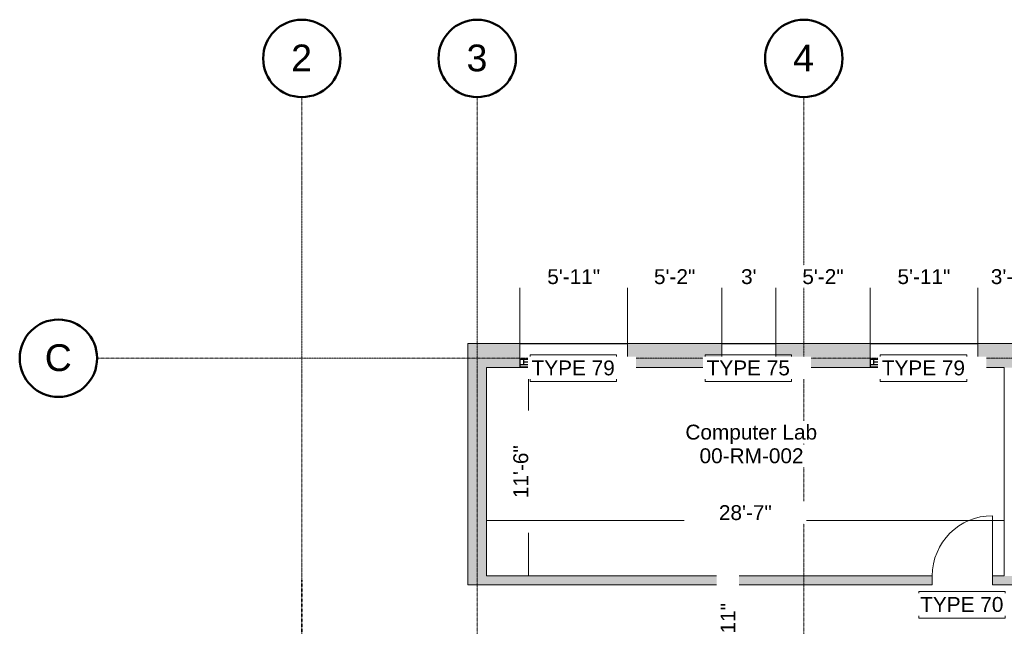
# Model space of a CAD drawing. Header units: inches. Extents: x 4316 to 5511, y 4116 to 5104.
# Tile 2 of 6: x 4316 to 4967, y 4702 to 5104. Entities that reach past the tile are written whole.
import ezdxf

# ---------------------------------------------------------------- set-up
doc = ezdxf.new("R2010")
doc.units = ezdxf.units.IN
doc.header["$LTSCALE"] = 0.03937
doc.header["$MEASUREMENT"] = 0
doc.linetypes.add('Dash', pattern=[6, 3, -3])
doc.linetypes.add('Grid Line', pattern=[21, 12, -3, 3, -3])
for name, color, linetype, lineweight in [('A-ANNO-DIMS', 211, 'Continuous', 5), ('A-AREA', 32, 'Dash', 35), ('A-AREA-IDEN', 2, 'Continuous', 15), ('A-DOOR', 31, 'Continuous', 25), ('A-DOOR-IDEN', 31, 'Continuous', 15), ('A-GLAZ', 151, 'Continuous', 25), ('A-GLAZ-IDEN', 152, 'Continuous', 15), ('A-GLAZ-SILL', 1, 'Continuous', 15), ('A-WALL', 113, 'Continuous', 25), ('A-WALL-PATT', 111, 'Continuous', 25), ('S-GRID', 1, 'Continuous', 5), ('S-GRID-IDEN', 1, 'Continuous', 50)]:
    doc.layers.add(name, color=color, linetype=linetype, lineweight=lineweight)
doc.styles.add('Arial_1', font='arial.ttf', dxfattribs={"height": 9.84252})
doc.styles.add('Arial_2', font='arial.ttf', dxfattribs={"height": 17.716535})
doc.dimstyles.new('Dim_2_5mm_Arial_Opaque', dxfattribs={"dimtxt": 9.84252, "dimasz": 0.032292, "dimexe": 0.019375, "dimexo": 0.019375, "dimgap": 0.012917, "dimtad": 1, "dimdec": 0, "dimzin": 0, "dimdsep": 46, "dimlunit": 4, "dimtxsty": 'Arial_1', "dimcen": 0.003543, "dimdle": 0.012917, "dimadec": 0, "dimazin": 0, "dimtfac": 1, "dimtdec": 0, "dimtix": 1, "dimtmove": 0, "dimatfit": 3, "dimfxl": 0.03937, "dimtvp": 0.03937, "dimtfill": 1, "dimtolj": 1, "dimtzin": 0, "dimlwd": 15, "dimlwe": 15, "dimarcsym": 2})

# ---------------------------------------------------------------- blocks, each defined once
blk = doc.blocks.new('Doors_IntSgl_1 - 1010x2110mm-548657-00_Digital Design Building')
at = {"layer": 'A-DOOR', "lineweight": 15}
blk.add_line((505, 75), (505, 1085), dxfattribs=at)
blk.add_arc((505, 75), 1010, 90, 180, dxfattribs=at)
blk = doc.blocks.new('Windows_Concept_Plain_Sgl - 1810x1210mm-579860-00_Digital Design Building')
at = {"layer": 'A-GLAZ'}
for p, q in [((-905, 196), (-905, 76)), ((905, 196), (-905, 196)), ((905, 76), (905, 196)), ((905, 159), (-905, 159)), ((-905, 159), (-905, 76)), ((-905, 76), (905, 76)), ((-905, 76), (905, 76)), ((-845, 76), (-845, 159)), ((-845, 118), (845, 118)), ((845, 76), (845, 159)), ((905, 76), (905, 159))]:
    blk.add_line(p, q, dxfattribs=at)
at = {"layer": 'A-GLAZ-SILL'}
for p, q in [((-905, 196), (-905, 211)), ((905, 196), (-905, 196)), ((905, 211), (905, 196))]:
    blk.add_line(p, q, dxfattribs=at)
blk = doc.blocks.new('Windows_Concept_Plain_Sgl - 910x1210mm-585610-00_Digital Design Building')
at = {"layer": 'A-GLAZ'}
for p, q in [((-455, 196), (-455, 76)), ((455, 196), (-455, 196)), ((455, 76), (455, 196)), ((455, 159), (-455, 159)), ((-455, 159), (-455, 76)), ((-455, 76), (455, 76)), ((-455, 76), (455, 76)), ((-395, 76), (-395, 159)), ((-395, 118), (395, 118)), ((395, 76), (395, 159)), ((455, 76), (455, 159))]:
    blk.add_line(p, q, dxfattribs=at)
at = {"layer": 'A-GLAZ-SILL'}
for p, q in [((-455, 196), (-455, 211)), ((455, 196), (-455, 196)), ((455, 211), (455, 196))]:
    blk.add_line(p, q, dxfattribs=at)
blk = doc.blocks.new('Grid - Standard-590218-00_Digital Design Building')
at = {"layer": 'S-GRID-IDEN'}
blk.add_circle((0, 0), 6.5, dxfattribs=at)
blk = doc.blocks.new('*D64')
at = {"layer": 'A-ANNO-DIMS', "color": 0, "lineweight": 15, "transparency": 16777216}
for p, q in [((4645.41, 4873.65), (4652.38, 4873.65)), ((4652.36, 4735.82), (4652.36, 4873.62)), ((4645.41, 4735.79), (4652.38, 4735.79))]:
    blk.add_line(p, q, dxfattribs=at)
at = {"layer": 'A-ANNO-DIMS', "color": 0, "transparency": 16777216}
for points in [[(4652.35, 4873.62), (4652.36, 4873.62), (4652.36, 4873.65)], [(4652.35, 4735.82), (4652.36, 4735.82), (4652.36, 4735.79)]]:
    blk.add_solid(points, dxfattribs=at)
at = {"layer": 'Defpoints', "color": 0, "transparency": 16777216}
for p in [(4645.39, 4873.65), (4652.36, 4873.65), (4645.39, 4735.79)]:
    blk.add_point(p, dxfattribs=at)
at = {"layer": 'A-ANNO-DIMS', "color": 0, "lineweight": 15, "transparency": 16777216, "insert": (4647.32, 4804.72), "char_height": 9.843, "width": 75.7007, "attachment_point": 5, "rotation": 90, "style": 'Arial_1', "bg_fill": 3, "box_fill_scale": 1.25, "bg_fill_color": 256, "bg_fill_true_color": 13158600, "bg_fill_transparency": 0}
blk.add_mtext('\\A1;11\'-6"', dxfattribs=at)
blk = doc.blocks.new('*D79')
at = {"layer": 'A-ANNO-DIMS', "color": 0, "lineweight": 15, "transparency": 16777216}
for p, q in [((4646.64, 4889.51), (4646.64, 4928.7)), ((4646.67, 4928.68), (4717.92, 4928.68)), ((4717.96, 4889.51), (4717.96, 4928.7))]:
    blk.add_line(p, q, dxfattribs=at)
at = {"layer": 'A-ANNO-DIMS', "color": 0, "transparency": 16777216}
for points in [[(4646.67, 4928.68), (4646.67, 4928.67), (4646.64, 4928.68)], [(4717.92, 4928.68), (4717.92, 4928.67), (4717.96, 4928.68)]]:
    blk.add_solid(points, dxfattribs=at)
at = {"layer": 'Defpoints', "color": 0, "transparency": 16777216}
for p in [(4646.64, 4889.49), (4717.96, 4889.49)]:
    blk.add_point(p, dxfattribs=at)
at = {"layer": 'A-ANNO-DIMS', "color": 0, "lineweight": 15, "transparency": 16777216, "insert": (4682.3, 4933.71), "char_height": 9.843, "width": 75.7007, "attachment_point": 5, "style": 'Arial_1', "bg_fill": 3, "box_fill_scale": 1.25, "bg_fill_color": 256, "bg_fill_true_color": 13158600, "bg_fill_transparency": 0}
blk.add_mtext('\\A1;5\'-11"', dxfattribs=at)
at = {"layer": 'Defpoints', "color": 0, "transparency": 16777216}
blk.add_point((4717.96, 4928.68), dxfattribs=at)
blk = doc.blocks.new('*D80')
at = {"layer": 'A-ANNO-DIMS', "color": 0, "lineweight": 15, "transparency": 16777216}
for p, q in [((4717.96, 4889.51), (4717.96, 4928.7)), ((4717.99, 4928.68), (4780.25, 4928.68)), ((4780.29, 4889.51), (4780.29, 4928.7))]:
    blk.add_line(p, q, dxfattribs=at)
at = {"layer": 'A-ANNO-DIMS', "color": 0, "transparency": 16777216}
for points in [[(4717.99, 4928.68), (4717.99, 4928.67), (4717.96, 4928.68)], [(4780.25, 4928.68), (4780.25, 4928.67), (4780.29, 4928.68)]]:
    blk.add_solid(points, dxfattribs=at)
at = {"layer": 'Defpoints', "color": 0, "transparency": 16777216}
for p in [(4717.96, 4889.49), (4780.29, 4889.49)]:
    blk.add_point(p, dxfattribs=at)
at = {"layer": 'A-ANNO-DIMS', "color": 0, "lineweight": 15, "transparency": 16777216, "insert": (4749.12, 4933.71), "char_height": 9.843, "width": 75.7007, "attachment_point": 5, "style": 'Arial_1', "bg_fill": 3, "box_fill_scale": 1.25, "bg_fill_color": 256, "bg_fill_true_color": 13158600, "bg_fill_transparency": 0}
blk.add_mtext('\\A1;5\'-2"', dxfattribs=at)
at = {"layer": 'Defpoints', "color": 0, "transparency": 16777216}
blk.add_point((4780.29, 4928.68), dxfattribs=at)
blk = doc.blocks.new('*D81')
at = {"layer": 'A-ANNO-DIMS', "color": 0, "lineweight": 15, "transparency": 16777216}
for p, q in [((4780.29, 4889.51), (4780.29, 4928.7)), ((4780.32, 4928.68), (4816.11, 4928.68)), ((4816.14, 4889.51), (4816.14, 4928.7))]:
    blk.add_line(p, q, dxfattribs=at)
at = {"layer": 'A-ANNO-DIMS', "color": 0, "transparency": 16777216}
for points in [[(4780.32, 4928.68), (4780.32, 4928.67), (4780.29, 4928.68)], [(4816.11, 4928.68), (4816.11, 4928.67), (4816.14, 4928.68)]]:
    blk.add_solid(points, dxfattribs=at)
at = {"layer": 'Defpoints', "color": 0, "transparency": 16777216}
for p in [(4780.29, 4889.49), (4816.14, 4889.49)]:
    blk.add_point(p, dxfattribs=at)
at = {"layer": 'A-ANNO-DIMS', "color": 0, "lineweight": 15, "transparency": 16777216, "insert": (4798.21, 4933.72), "char_height": 9.843, "width": 56.7755, "attachment_point": 5, "style": 'Arial_1', "bg_fill": 3, "box_fill_scale": 1.25, "bg_fill_color": 256, "bg_fill_true_color": 13158600, "bg_fill_transparency": 0}
blk.add_mtext("\\A1;3'", dxfattribs=at)
at = {"layer": 'Defpoints', "color": 0, "transparency": 16777216}
blk.add_point((4816.14, 4928.68), dxfattribs=at)
blk = doc.blocks.new('*D82')
at = {"layer": 'A-ANNO-DIMS', "color": 0, "lineweight": 15, "transparency": 16777216}
for p, q in [((4816.14, 4889.51), (4816.14, 4928.7)), ((4816.17, 4928.68), (4878.44, 4928.68)), ((4878.47, 4889.51), (4878.47, 4928.7))]:
    blk.add_line(p, q, dxfattribs=at)
at = {"layer": 'A-ANNO-DIMS', "color": 0, "transparency": 16777216}
for points in [[(4816.17, 4928.68), (4816.17, 4928.67), (4816.14, 4928.68)], [(4878.44, 4928.68), (4878.44, 4928.67), (4878.47, 4928.68)]]:
    blk.add_solid(points, dxfattribs=at)
at = {"layer": 'Defpoints', "color": 0, "transparency": 16777216}
for p in [(4816.14, 4889.49), (4878.47, 4889.49)]:
    blk.add_point(p, dxfattribs=at)
at = {"layer": 'A-ANNO-DIMS', "color": 0, "lineweight": 15, "transparency": 16777216, "insert": (4847.31, 4933.71), "char_height": 9.843, "width": 75.7007, "attachment_point": 5, "style": 'Arial_1', "bg_fill": 3, "box_fill_scale": 1.25, "bg_fill_color": 256, "bg_fill_true_color": 13158600, "bg_fill_transparency": 0}
blk.add_mtext('\\A1;5\'-2"', dxfattribs=at)
at = {"layer": 'Defpoints', "color": 0, "transparency": 16777216}
blk.add_point((4878.47, 4928.68), dxfattribs=at)
blk = doc.blocks.new('*D83')
at = {"layer": 'A-ANNO-DIMS', "color": 0, "lineweight": 15, "transparency": 16777216}
for p, q in [((4878.47, 4889.51), (4878.47, 4928.7)), ((4878.5, 4928.68), (4949.75, 4928.68)), ((4949.79, 4889.51), (4949.79, 4928.7))]:
    blk.add_line(p, q, dxfattribs=at)
at = {"layer": 'A-ANNO-DIMS', "color": 0, "transparency": 16777216}
for points in [[(4878.5, 4928.68), (4878.5, 4928.67), (4878.47, 4928.68)], [(4949.75, 4928.68), (4949.75, 4928.67), (4949.79, 4928.68)]]:
    blk.add_solid(points, dxfattribs=at)
at = {"layer": 'Defpoints', "color": 0, "transparency": 16777216}
for p in [(4878.47, 4889.49), (4949.79, 4889.49)]:
    blk.add_point(p, dxfattribs=at)
at = {"layer": 'A-ANNO-DIMS', "color": 0, "lineweight": 15, "transparency": 16777216, "insert": (4914.13, 4933.71), "char_height": 9.843, "width": 75.7007, "attachment_point": 5, "style": 'Arial_1', "bg_fill": 3, "box_fill_scale": 1.25, "bg_fill_color": 256, "bg_fill_true_color": 13158600, "bg_fill_transparency": 0}
blk.add_mtext('\\A1;5\'-11"', dxfattribs=at)
at = {"layer": 'Defpoints', "color": 0, "transparency": 16777216}
blk.add_point((4949.79, 4928.68), dxfattribs=at)
blk = doc.blocks.new('*D84')
at = {"layer": 'A-ANNO-DIMS', "color": 0, "lineweight": 15, "transparency": 16777216}
for p, q in [((4949.79, 4889.51), (4949.79, 4928.7)), ((4949.82, 4928.68), (4994.35, 4928.68)), ((4994.39, 4889.51), (4994.39, 4928.7))]:
    blk.add_line(p, q, dxfattribs=at)
at = {"layer": 'A-ANNO-DIMS', "color": 0, "transparency": 16777216}
for points in [[(4949.82, 4928.68), (4949.82, 4928.67), (4949.79, 4928.68)], [(4994.35, 4928.68), (4994.35, 4928.67), (4994.39, 4928.68)]]:
    blk.add_solid(points, dxfattribs=at)
at = {"layer": 'Defpoints', "color": 0, "transparency": 16777216}
for p in [(4949.79, 4889.49), (4994.39, 4889.49)]:
    blk.add_point(p, dxfattribs=at)
at = {"layer": 'A-ANNO-DIMS', "color": 0, "lineweight": 15, "transparency": 16777216, "insert": (4972.09, 4933.72), "char_height": 9.843, "width": 75.7007, "attachment_point": 5, "style": 'Arial_1', "bg_fill": 3, "box_fill_scale": 1.25, "bg_fill_color": 256, "bg_fill_true_color": 13158600, "bg_fill_transparency": 0}
blk.add_mtext('\\A1;3\'-9"', dxfattribs=at)
at = {"layer": 'Defpoints', "color": 0, "transparency": 16777216}
blk.add_point((4994.39, 4928.68), dxfattribs=at)
blk = doc.blocks.new('*D95')
at = {"layer": 'A-ANNO-DIMS', "color": 0, "lineweight": 15, "transparency": 16777216}
for p, q in [((4796.31, 4729.88), (4789.35, 4729.88)), ((4789.37, 4729.85), (4789.37, 4670.81)), ((4796.31, 4670.78), (4789.35, 4670.78))]:
    blk.add_line(p, q, dxfattribs=at)
at = {"layer": 'A-ANNO-DIMS', "color": 0, "transparency": 16777216}
for points in [[(4789.36, 4729.85), (4789.37, 4729.85), (4789.37, 4729.88)], [(4789.36, 4670.81), (4789.37, 4670.81), (4789.37, 4670.78)]]:
    blk.add_solid(points, dxfattribs=at)
at = {"layer": 'Defpoints', "color": 0, "transparency": 16777216}
for p in [(4796.33, 4729.88), (4796.33, 4670.78)]:
    blk.add_point(p, dxfattribs=at)
at = {"layer": 'A-ANNO-DIMS', "color": 0, "lineweight": 15, "transparency": 16777216, "insert": (4784.41, 4700.33), "char_height": 9.843, "width": 75.7007, "attachment_point": 5, "rotation": 90, "style": 'Arial_1', "bg_fill": 3, "box_fill_scale": 1.25, "bg_fill_color": 256, "bg_fill_true_color": 13158600, "bg_fill_transparency": 0}
blk.add_mtext('\\A1;4\'-11"', dxfattribs=at)
at = {"layer": 'Defpoints', "color": 0, "transparency": 16777216}
blk.add_point((4789.37, 4670.78), dxfattribs=at)
blk = doc.blocks.new('*D98')
at = {"layer": 'A-ANNO-DIMS', "color": 0, "lineweight": 15, "transparency": 16777216}
for p, q in [((4624.54, 4779.47), (4624.54, 4772.5)), ((4967.32, 4779.47), (4967.32, 4772.5)), ((4624.57, 4772.52), (4967.29, 4772.52))]:
    blk.add_line(p, q, dxfattribs=at)
at = {"layer": 'A-ANNO-DIMS', "color": 0, "transparency": 16777216}
for points in [[(4624.57, 4772.53), (4624.57, 4772.52), (4624.54, 4772.52)], [(4967.29, 4772.53), (4967.29, 4772.52), (4967.32, 4772.52)]]:
    blk.add_solid(points, dxfattribs=at)
at = {"layer": 'Defpoints', "color": 0, "transparency": 16777216}
for p in [(4624.54, 4779.49), (4967.32, 4779.49), (4967.32, 4772.52)]:
    blk.add_point(p, dxfattribs=at)
at = {"layer": 'A-ANNO-DIMS', "color": 0, "lineweight": 15, "transparency": 16777216, "insert": (4795.93, 4777.56), "char_height": 9.843, "width": 75.7007, "attachment_point": 5, "style": 'Arial_1', "bg_fill": 3, "box_fill_scale": 1.25, "bg_fill_color": 256, "bg_fill_true_color": 13158600, "bg_fill_transparency": 0}
blk.add_mtext('\\A1;28\'-7"', dxfattribs=at)

msp = doc.modelspace()

# ---------------------------------------------------------------- hatches: boundary and pattern name
at = {"layer": 'A-WALL-PATT'}
h = msp.add_hatch(color=256, dxfattribs=at)
h.paths.add_polyline_path([(5312.86, 4873.65), (5444.77, 4873.65), (5444.77, 4889.49), (5299.26, 4889.49), (5299.26, 4873.65)])
h.paths.add_polyline_path([(5065.7, 4873.65), (5148.52, 4873.65), (5148.52, 4889.49), (5065.7, 4889.49), (5065.7, 4874.18)])
h.paths.add_polyline_path([(5259.47, 4873.65), (5259.47, 4889.49), (5184.37, 4889.49), (5184.37, 4873.65), (5245.09, 4873.65)])
h.paths.add_polyline_path([(4816.14, 4873.65), (4878.47, 4873.65), (4878.47, 4889.49), (4816.14, 4889.49), (4816.14, 4874.18)])
h.paths.add_polyline_path([(4612.32, 4873.65), (4646.64, 4873.65), (4646.64, 4889.49), (4612.32, 4889.49)])
h.paths.add_polyline_path([(4967.32, 4873.65), (4994.39, 4873.65), (4994.39, 4889.49), (4949.79, 4889.49), (4949.79, 4873.65)])
h.paths.add_polyline_path([(4717.96, 4873.65), (4780.29, 4873.65), (4780.29, 4889.49), (4717.96, 4889.49), (4717.96, 4874.18)])
h = msp.add_hatch(color=256, dxfattribs=at)
h.paths.add_polyline_path([(4624.54, 4291.4), (4624.54, 4299.28), (4612.32, 4299.28), (4612.32, 4291.4)])
h.paths.add_polyline_path([(4624.54, 4339.07), (4624.54, 4418.62), (4612.32, 4418.62), (4612.32, 4339.07)])
h.paths.add_polyline_path([(4612.32, 4458.42), (4624.54, 4458.42), (4624.54, 4669.21), (4612.32, 4669.21), (4612.32, 4602.37)])
h.paths.add_polyline_path([(4612.32, 4729.88), (4624.54, 4729.88), (4624.54, 4873.65), (4612.32, 4873.65), (4612.32, 4735.79)])
h = msp.add_hatch(color=256, dxfattribs=at)
h.paths.add_polyline_path([(5245.09, 4729.88), (5245.09, 4735.79), (5231.3, 4735.79), (5231.3, 4729.88), (5239.18, 4729.88)])
h.paths.add_polyline_path([(4967.32, 4729.88), (5191.5, 4729.88), (5191.5, 4735.79), (4959.44, 4735.79), (4959.44, 4729.88)])
h.paths.add_polyline_path([(4919.64, 4729.88), (4919.64, 4735.79), (4624.54, 4735.79), (4624.54, 4729.88)])

# ---------------------------------------------------------------- linework, layer by layer
at = {"layer": 'A-AREA'}
msp.add_line((4502.36, 4669.21), (4502.36, 4732.84), dxfattribs=at)
at = {"layer": 'A-DOOR-IDEN', "lineweight": 5, "flags": 128}
msp.add_lwpolyline([(4910.67, 4725.43), (4967.88, 4725.43), (4967.88, 4707.82), (4910.67, 4707.82)], close=True, dxfattribs=at)
at = {"layer": 'A-GLAZ-IDEN', "lineweight": 5, "flags": 128}
for points in [[(4769.34, 4881.96), (4826.55, 4881.96), (4826.55, 4864.35), (4769.34, 4864.35)], [(4885.26, 4881.96), (4942.47, 4881.96), (4942.47, 4864.35), (4885.26, 4864.35)]]:
    msp.add_lwpolyline(points, close=True, dxfattribs=at)
at = {"layer": 'A-WALL', "lineweight": 20}
for p, q in [((4646.64, 4889.49), (4612.32, 4889.49)), ((4612.32, 4889.49), (4612.32, 4729.88)), ((4646.64, 4878.89), (4646.64, 4889.49)), ((4780.29, 4889.49), (4717.96, 4889.49)), ((4717.96, 4889.49), (4717.96, 4878.89)), ((4780.29, 4878.89), (4780.29, 4889.49)), ((4878.47, 4889.49), (4816.14, 4889.49)), ((4816.14, 4889.49), (4816.14, 4878.89)), ((4878.47, 4878.89), (4878.47, 4889.49)), ((4994.39, 4889.49), (4949.79, 4889.49)), ((4949.79, 4889.49), (4949.79, 4878.89)), ((4624.54, 4873.65), (4646.64, 4873.65)), ((4624.54, 4735.79), (4624.54, 4873.65)), ((4646.64, 4873.65), (4646.64, 4874.18)), ((4717.96, 4874.18), (4717.96, 4873.65)), ((4717.96, 4873.65), (4780.29, 4873.65)), ((4780.29, 4873.65), (4780.29, 4874.18)), ((4816.14, 4874.18), (4816.14, 4873.65)), ((4816.14, 4873.65), (4878.47, 4873.65)), ((4878.47, 4873.65), (4878.47, 4874.18)), ((4949.79, 4874.18), (4949.79, 4873.65)), ((4949.79, 4873.65), (4967.32, 4873.65)), ((4967.32, 4873.65), (4967.32, 4735.79)), ((4919.64, 4735.79), (4624.54, 4735.79)), ((4919.64, 4729.88), (4919.64, 4735.79)), ((4967.32, 4735.79), (4959.44, 4735.79)), ((4959.44, 4735.79), (4959.44, 4729.88)), ((4612.32, 4729.88), (4919.64, 4729.88)), ((4959.44, 4729.88), (5191.5, 4729.88))]:
    msp.add_line(p, q, dxfattribs=at)
at = {"layer": 'A-WALL'}
for p, q in [((4646.64, 4889.49), (4717.96, 4889.49)), ((4780.29, 4889.49), (4816.14, 4889.49)), ((4878.47, 4889.49), (4949.79, 4889.49)), ((4717.96, 4873.65), (4646.64, 4873.65)), ((4816.14, 4873.65), (4780.29, 4873.65)), ((4949.79, 4873.65), (4878.47, 4873.65))]:
    msp.add_line(p, q, dxfattribs=at)
at = {"layer": 'S-GRID', "linetype": 'Grid Line'}
for p, q in [((4502.36, 4116.45), (4502.36, 5052.57)), ((4618.43, 4116.45), (4618.43, 5052.57)), ((4834.58, 4116.45), (4834.58, 5052.57)), ((5510.89, 4879.76), (4366.84, 4879.76))]:
    msp.add_line(p, q, dxfattribs=at)

# ---------------------------------------------------------------- block references
at = {"layer": 'A-DOOR', "xscale": 0.0394, "yscale": 0.0394, "zscale": 0.0394}
msp.add_blockref('Doors_IntSgl_1 - 1010x2110mm-548657-00_Digital Design Building', (4939.54, 4732.84), dxfattribs=at)
at = {"layer": 'A-GLAZ', "xscale": 0.0394, "yscale": 0.0394, "zscale": 0.0394, "rotation": 180}
for name, p in [('Windows_Concept_Plain_Sgl - 1810x1210mm-579860-00_Digital Design Building', (4682.3, 4881.9)), ('Windows_Concept_Plain_Sgl - 910x1210mm-585610-00_Digital Design Building', (4798.21, 4881.9)), ('Windows_Concept_Plain_Sgl - 1810x1210mm-579860-00_Digital Design Building', (4914.13, 4881.9))]:
    msp.add_blockref(name, p, dxfattribs=at)
at = {"layer": 'S-GRID-IDEN', "xscale": 3.939999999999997, "yscale": 3.939999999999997, "zscale": 3.939999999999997}
for p in [(4502.36, 5078.18), (4618.43, 5078.18), (4834.58, 5078.18)]:
    msp.add_blockref('Grid - Standard-590218-00_Digital Design Building', p, dxfattribs=at)
at = {"layer": 'S-GRID-IDEN', "xscale": 3.939999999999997, "yscale": 3.939999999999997, "zscale": 3.939999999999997, "rotation": 89.99999999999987}
msp.add_blockref('Grid - Standard-590218-00_Digital Design Building', (4341.23, 4879.76), dxfattribs=at)

# ---------------------------------------------------------------- next in the draw order: texts
at = {"layer": 'A-AREA-IDEN', "lineweight": 5, "insert": (4756.23, 4835.82), "char_height": 9.85, "width": 105.183, "attachment_point": 1, "style": 'Arial_1', "bg_fill": 3, "box_fill_scale": 1.25, "bg_fill_color": 256, "bg_fill_true_color": 13158600, "bg_fill_transparency": 0}
msp.add_mtext('Computer Lab', dxfattribs=at)
at = {"layer": 'A-DOOR-IDEN', "lineweight": 5, "insert": (4911.66, 4721.79), "char_height": 9.85, "width": 66.6475, "attachment_point": 1, "style": 'Arial_1', "bg_fill": 3, "box_fill_scale": 1.25, "bg_fill_color": 256, "bg_fill_true_color": 13158600, "bg_fill_transparency": 0}
msp.add_mtext('TYPE 70', dxfattribs=at)
at = {"layer": 'A-GLAZ-IDEN', "lineweight": 5, "char_height": 9.85, "width": 66.6475, "attachment_point": 1, "style": 'Arial_1', "bg_fill": 3, "box_fill_scale": 1.25, "bg_fill_color": 256, "bg_fill_true_color": 13158600, "bg_fill_transparency": 0}
for s, insert in [('TYPE 75', (4770.33, 4878.31)), ('TYPE 79', (4886.24, 4878.31))]:
    msp.add_mtext(s, dxfattribs=dict(at, insert=insert))
at = {"layer": 'S-GRID-IDEN', "lineweight": 5, "char_height": 17.73, "attachment_point": 1, "style": 'Arial_2', "bg_fill": 3, "box_fill_scale": 1.25, "bg_fill_color": 256, "bg_fill_true_color": 13158600, "bg_fill_transparency": 0}
for s, insert, width in [('2', (4495.32, 5087.35), 16.7408), ('3', (4611.39, 5087.35), 16.7408), ('4', (4827.54, 5087.35), 16.7408), ('C', (4332.21, 4889.02), 21.7947)]:
    msp.add_mtext(s, dxfattribs=dict(at, insert=insert, width=width))

# ---------------------------------------------------------------- next in the draw order: dimensions: what is measured, and where the dimension line sits
at = {"layer": 'A-ANNO-DIMS', "lineweight": 15}
dim = msp.add_linear_dim(base=(4717.96, 4928.68), p1=(4646.64, 4889.49), p2=(4717.96, 4889.49), dimstyle='Dim_2_5mm_Arial_Opaque', override={"dimpost": '<>', "dimfxl": 1810}, dxfattribs=at)
dim.commit()
dim.dimension.update_dxf_attribs({"geometry": '*D79', "text_midpoint": (4682.3, 4933.71)})
for base, p1, p2, override, picture, middle in [((4652.36, 4873.65), (4645.39, 4735.79), (4645.39, 4873.65), {"dimpost": '<>', "dimfxl": 3499}, '*D64', (4647.32, 4804.72)), ((4789.37, 4670.78), (4796.33, 4729.88), (4796.33, 4670.78), {"dimpost": '<>', "dimfxl": 1500}, '*D95', (4784.41, 4700.33))]:
    dim = msp.add_linear_dim(base=base, p1=p1, p2=p2, angle=90, dimstyle='Dim_2_5mm_Arial_Opaque', override=override, dxfattribs=at)
    dim.commit()
    dim.dimension.update_dxf_attribs({"geometry": picture, "text_midpoint": middle})

# ---------------------------------------------------------------- next in the draw order: linework, layer by layer
at = {"layer": 'A-GLAZ-IDEN', "lineweight": 5, "flags": 128}
for points in [[(4653.43, 4881.96), (4710.64, 4881.96), (4710.64, 4864.35), (4653.43, 4864.35)], [(4769.34, 4881.96), (4826.55, 4881.96), (4826.55, 4864.35), (4769.34, 4864.35)], [(4885.26, 4881.96), (4942.47, 4881.96), (4942.47, 4864.35), (4885.26, 4864.35)]]:
    msp.add_lwpolyline(points, close=True, dxfattribs=at)

# ---------------------------------------------------------------- next in the draw order: texts
at = {"layer": 'A-AREA-IDEN', "lineweight": 5, "insert": (4765.61, 4820.18), "char_height": 9.85, "width": 82.7566, "attachment_point": 1, "style": 'Arial_1', "bg_fill": 3, "box_fill_scale": 1.25, "bg_fill_color": 256, "bg_fill_true_color": 13158600, "bg_fill_transparency": 0}
msp.add_mtext('00-RM-002', dxfattribs=at)

# ---------------------------------------------------------------- next in the draw order: dimensions: what is measured, and where the dimension line sits
at = {"layer": 'A-ANNO-DIMS', "lineweight": 15}
for base, p1, p2, override, picture, middle in [((4780.29, 4928.68), (4717.96, 4889.49), (4780.29, 4889.49), {"dimpost": '<>', "dimfxl": 1582}, '*D80', (4749.12, 4933.71)), ((4967.32, 4772.52), (4624.54, 4779.49), (4967.32, 4779.49), {"dimpost": '<>', "dimfxl": 8700}, '*D98', (4795.93, 4777.56))]:
    dim = msp.add_linear_dim(base=base, p1=p1, p2=p2, dimstyle='Dim_2_5mm_Arial_Opaque', override=override, dxfattribs=at)
    dim.commit()
    dim.dimension.update_dxf_attribs({"geometry": picture, "text_midpoint": middle})

# ---------------------------------------------------------------- next in the draw order: texts
at = {"layer": 'A-GLAZ-IDEN', "lineweight": 5, "char_height": 9.85, "width": 66.6475, "attachment_point": 1, "style": 'Arial_1', "bg_fill": 3, "box_fill_scale": 1.25, "bg_fill_color": 256, "bg_fill_true_color": 13158600, "bg_fill_transparency": 0}
for s, insert in [('TYPE 79', (4654.42, 4878.31)), ('TYPE 75', (4770.33, 4878.31)), ('TYPE 79', (4886.24, 4878.31))]:
    msp.add_mtext(s, dxfattribs=dict(at, insert=insert))

# ---------------------------------------------------------------- next in the draw order: dimensions: what is measured, and where the dimension line sits
at = {"layer": 'A-ANNO-DIMS', "lineweight": 15}
dim = msp.add_linear_dim(base=(4816.14, 4928.68), p1=(4780.29, 4889.49), p2=(4816.14, 4889.49), dimstyle='Dim_2_5mm_Arial_Opaque', override={"dimpost": '<>', "dimfxl": 910}, dxfattribs=at)
dim.commit()
dim.dimension.update_dxf_attribs({"geometry": '*D81', "text_midpoint": (4798.21, 4933.72)})

# ---------------------------------------------------------------- next in the draw order: linework, layer by layer
at = {"layer": 'A-GLAZ-IDEN', "lineweight": 5, "flags": 128}
msp.add_lwpolyline([(4653.43, 4881.96), (4710.64, 4881.96), (4710.64, 4864.35), (4653.43, 4864.35)], close=True, dxfattribs=at)

# ---------------------------------------------------------------- next in the draw order: dimensions: what is measured, and where the dimension line sits
at = {"layer": 'A-ANNO-DIMS', "lineweight": 15}
dim = msp.add_linear_dim(base=(4878.47, 4928.68), p1=(4816.14, 4889.49), p2=(4878.47, 4889.49), dimstyle='Dim_2_5mm_Arial_Opaque', override={"dimpost": '<>', "dimfxl": 1582}, dxfattribs=at)
dim.commit()
dim.dimension.update_dxf_attribs({"geometry": '*D82', "text_midpoint": (4847.31, 4933.71)})

# ---------------------------------------------------------------- next in the draw order: texts
at = {"layer": 'A-GLAZ-IDEN', "lineweight": 5, "insert": (4654.42, 4878.31), "char_height": 9.85, "width": 66.6475, "attachment_point": 1, "style": 'Arial_1', "bg_fill": 3, "box_fill_scale": 1.25, "bg_fill_color": 256, "bg_fill_true_color": 13158600, "bg_fill_transparency": 0}
msp.add_mtext('TYPE 79', dxfattribs=at)

# ---------------------------------------------------------------- next in the draw order: dimensions: what is measured, and where the dimension line sits
at = {"layer": 'A-ANNO-DIMS', "lineweight": 15}
dim = msp.add_linear_dim(base=(4949.79, 4928.68), p1=(4878.47, 4889.49), p2=(4949.79, 4889.49), dimstyle='Dim_2_5mm_Arial_Opaque', override={"dimpost": '<>', "dimfxl": 1810}, dxfattribs=at)
dim.commit()
dim.dimension.update_dxf_attribs({"geometry": '*D83', "text_midpoint": (4914.13, 4933.71)})

# ---------------------------------------------------------------- next in the draw order: dimensions: what is measured, and where the dimension line sits
dim = msp.add_linear_dim(base=(4994.39, 4928.68), p1=(4949.79, 4889.49), p2=(4994.39, 4889.49), dimstyle='Dim_2_5mm_Arial_Opaque', override={"dimpost": '<>', "dimfxl": 1132}, dxfattribs=at)
dim.commit()
dim.dimension.update_dxf_attribs({"geometry": '*D84', "text_midpoint": (4972.09, 4933.72)})

doc.saveas('drawing.dxf')
